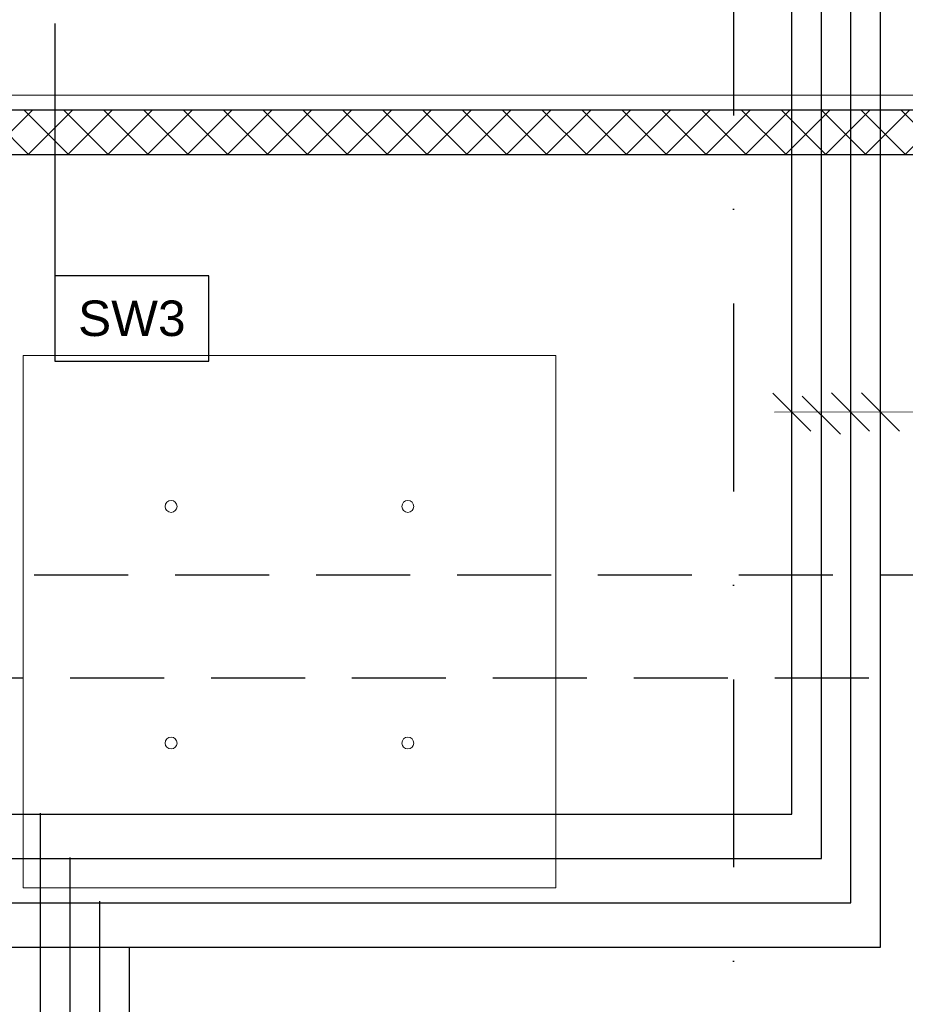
# Model space of a CAD drawing. Header units: centimetres. Extents: x -10702 to 24628, y -4437 to 19798.
# Tile 62 of 92: x 12619 to 12918, y 9223 to 9556. Entities that reach past the tile are written whole.
import ezdxf

# ---------------------------------------------------------------- set-up
doc = ezdxf.new("R2010")
doc.units = ezdxf.units.CM
for name, pattern in [('Kondygnacja  -0_5$0$HIDDEN', [9.525, 6.35, -3.175]), ('Kondygnacja  -0_5$0$HIDDEN2', [4.7625, 3.175, -1.5875]), ('Osie rzutów$0$DASHDOT2', [12.7, 6.35, -3.175, 0, -3.175])]:
    doc.linetypes.add(name, pattern=pattern)
for name, color, linetype, lineweight in [('bgde_opis ct 1', 7, 'Continuous', 20), ('KJP_CT_kk_powrót', 30, '04_CT_KOMF_POW', 25), ('KJP_CT_kk_zasil', 30, '04_CT_KOMF_ZAS', 25), ('KJP_WL_kk zasil', 150, '04_WL_KOMF_ZAS', 25), ('KJP_WL_kk_powr', 150, '04_WL_KOMF_POW', 25), ('Kondygnacja  -0_5$0$ARCH_WIDOK', 8, 'Continuous', 13), ('SU Lampy kwadratowe  -05$0$ARCH_SUFITY_PODWIESZANE', 8, 'Continuous', 9)]:
    doc.layers.add(name, color=color, linetype=linetype, lineweight=lineweight)
for name, color, linetype in [('Kondygnacja  -0_5$0$ARCH_GK', 8, 'Continuous'), ('Kondygnacja  -0_5$0$ARCH_INFO_OPISY_PRZEGRODY', 8, 'Continuous'), ('Kondygnacja  -0_5$0$ARCH_KONSTR_POWYŻEJ RZUTU', 8, 'Kondygnacja  -0_5$0$HIDDEN'), ('Kondygnacja  -0_5$0$ARCH_KONSTR_POWYŻEJ RZUTU_IST', 8, 'Kondygnacja  -0_5$0$HIDDEN2'), ('Kondygnacja -1$0$ARCH_GK', 8, 'Continuous'), ('Kondygnacja -1$0$ARCH_MUROWANE', 8, 'Continuous'), ('Osie rzutów$0$ARCH_INFO_OSIE_IST', 8, 'Osie rzutów$0$DASHDOT2'), ('Osie rzutów$0$ARCH_INFO_OSIE_OPISY_IST', 8, 'Continuous')]:
    doc.layers.add(name, color=color, linetype=linetype)
doc.styles.add('Kondygnacja  -0_5$0$Arial', font='arial.ttf')
doc.linetypes.add('04_CT_KOMF_POW', pattern='A,100,-15,["CTKp",Standard,S=10,R=0,X=-10,Y=-5],-35', length=150)
doc.linetypes.add('04_CT_KOMF_ZAS', pattern='A,100,-15,["CTKz",Standard,S=10,R=0,X=-10,Y=-5],-35', length=150)
doc.linetypes.add('04_WL_KOMF_POW', pattern='A,100,-15,["WLKp",Standard,S=10,R=0,X=-10,Y=-5],-35', length=150)
doc.linetypes.add('04_WL_KOMF_ZAS', pattern='A,100,-15,["WLKz",Standard,S=10,R=0,X=-10,Y=-5],-35', length=150)

# ---------------------------------------------------------------- blocks, each defined once
blk = doc.blocks.new('Osie rzutów')
at = {"layer": 'Osie rzutów$0$ARCH_INFO_OSIE_IST', "ltscale": 10}
blk.add_line((12860, 12510), (12860, 4623.26), dxfattribs=at)
blk = doc.blocks.new('SU Lampy kwadratowe  -05')
at = {"layer": 'SU Lampy kwadratowe  -05$0$ARCH_SUFITY_PODWIESZANE'}
blk.add_lwpolyline([(12620, 9442), (12800, 9442), (12800, 9262), (12620, 9262)], close=True, dxfattribs=at)
for centre in [(12670, 9391), (12750, 9391), (12670, 9311), (12750, 9311)]:
    blk.add_circle(centre, 2, dxfattribs=at)
blk = doc.blocks.new('Kondygnacja  -0_5$0$konstrukcja istniejąca -0.5')
at = {"layer": 'Kondygnacja  -0_5$0$ARCH_KONSTR_POWYŻEJ RZUTU_IST', "ltscale": 10}
blk.add_lwpolyline([(12338, 9367.89), (13382, 9367.89), (13382, 9332.89), (12338, 9332.89)], dxfattribs=at)

msp = doc.modelspace()

# ---------------------------------------------------------------- hatches: boundary and pattern name
at = {"layer": 'Kondygnacja -1$0$ARCH_MUROWANE', "linetype": 'Continuous', "lineweight": -3}
h = msp.add_hatch(dxfattribs=at)
h.set_pattern_fill('ANSI37', color=256, scale=3, style=0)
h.paths.add_polyline_path([(12270, 9510), (13342.695, 9510), (13342.695, 9525), (12270, 9525)])
h.paths.add_polyline_path([(12270, 9525), (12255, 9525), (12255, 8635.5), (12270, 8635.5)])

# ---------------------------------------------------------------- linework, layer by layer
at = {"layer": 'bgde_opis ct 1'}
for p, q in [((12886.171, 9416.425), (12873.283, 9429.313)), ((12896.171, 9415.443), (12883.283, 9428.331)), ((12906.044, 9416.467), (12893.157, 9429.354)), ((12916.171, 9416.488), (12903.283, 9429.376)), ((12925.339, 9422.965), (12873.862, 9422.856))]:
    msp.add_line(p, q, dxfattribs=at)
at = {"layer": 'KJP_CT_kk_powrót'}
for p, q in [((12889.727, 9271.983), (12889.727, 9654.462)), ((12469.306, 9271.983), (12654.105, 9271.983)), ((12635.918, 8744.305), (12635.918, 9272.286)), ((12654.105, 9271.983), (12889.727, 9271.983))]:
    msp.add_line(p, q, dxfattribs=at)
at = {"layer": 'KJP_CT_kk_zasil'}
for p, q in [((12879.727, 9286.983), (12879.727, 9664.462)), ((12469.306, 9286.983), (12664.105, 9286.983)), ((12625.918, 8734.305), (12625.918, 9287.286)), ((12664.105, 9286.983), (12879.727, 9286.983))]:
    msp.add_line(p, q, dxfattribs=at)
at = {"layer": 'KJP_WL_kk zasil'}
for p, q in [((12899.727, 9256.983), (12899.727, 9719.519)), ((12469.306, 9256.983), (12644.105, 9256.983)), ((12644.105, 9256.983), (12899.727, 9256.983)), ((12645.918, 8754.305), (12645.918, 9257.539))]:
    msp.add_line(p, q, dxfattribs=at)
at = {"layer": 'KJP_WL_kk_powr'}
for p, q in [((12909.727, 9241.983), (12909.727, 9709.519)), ((12469.306, 9241.983), (12634.105, 9241.983)), ((12634.105, 9241.983), (12909.727, 9241.983)), ((12655.918, 8764.305), (12655.918, 9241.983))]:
    msp.add_line(p, q, dxfattribs=at)
at = {"layer": 'Kondygnacja  -0_5$0$ARCH_GK', "linetype": 'Continuous', "lineweight": -3}
for p, q in [((13342.695, 9525), (12493.5, 9525)), ((12508.5, 9510), (13342.695, 9510))]:
    msp.add_line(p, q, dxfattribs=at)
at = {"layer": 'Kondygnacja  -0_5$0$ARCH_INFO_OPISY_PRZEGRODY'}
msp.add_lwpolyline([(12630.733, 9554.308), (12630.733, 9468.927)], dxfattribs=at)
msp.add_lwpolyline([(12630.733, 9440.127), (12682.733, 9440.127), (12682.733, 9468.927), (12630.733, 9468.927), (12630.733, 9440.127)], close=True, dxfattribs=at)
at = {"layer": 'Kondygnacja  -0_5$0$ARCH_WIDOK'}
msp.add_lwpolyline([(12250, 9510), (12250, 9510), (12250, 9530), (13342.695, 9530)], dxfattribs=at)
at = {"layer": 'Kondygnacja -1$0$ARCH_GK', "linetype": 'Continuous', "lineweight": -3}
msp.add_lwpolyline([(12270, 9510), (13342.695, 9510), (13342.695, 9525), (12270, 9525)], close=True, dxfattribs=at)

# ---------------------------------------------------------------- block references
at = {"layer": 'Kondygnacja  -0_5$0$ARCH_KONSTR_POWYŻEJ RZUTU'}
msp.add_blockref('Kondygnacja  -0_5$0$konstrukcja istniejąca -0.5', (0, 0), dxfattribs=at)
at = {"layer": 'Osie rzutów$0$ARCH_INFO_OSIE_OPISY_IST'}
msp.add_blockref('Osie rzutów', (0, 0), dxfattribs=at)
at = {"layer": 'SU Lampy kwadratowe  -05$0$ARCH_SUFITY_PODWIESZANE'}
msp.add_blockref('SU Lampy kwadratowe  -05', (0, 0), dxfattribs=at)

# ---------------------------------------------------------------- texts
at = {"layer": 'Kondygnacja  -0_5$0$ARCH_INFO_OPISY_PRZEGRODY', "insert": (12656.733, 9454.527), "char_height": 12, "width": 52, "attachment_point": 5, "style": 'Kondygnacja  -0_5$0$Arial'}
msp.add_mtext('SW3', dxfattribs=at)

doc.saveas('drawing.dxf')
